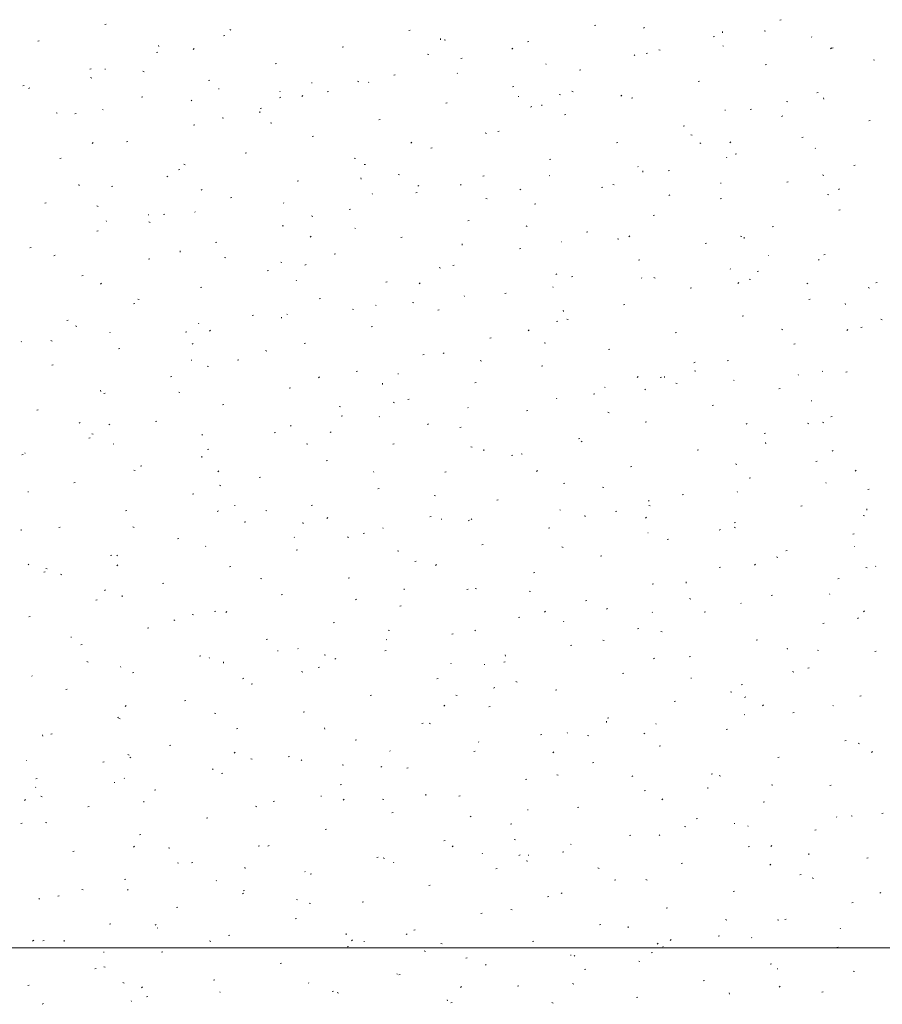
# Model space of a CAD drawing. Extents: x -740 to 300, y 62 to 1112.
# Tile 94 of 187: x -534 to -472, y 831 to 901. Entities that reach past the tile are written whole.
import ezdxf
from ezdxf.lldxf.tags import DXFTag

# ---------------------------------------------------------------- set-up
doc = ezdxf.new("R2010")
doc.units = 0
doc.layers.get('0').update_dxf_attribs({"lineweight": 13})
doc.layers.add('60- 61 allgemeine Ausstattung- 4 Terrassen', color=9, linetype='Continuous', lineweight=9, true_color=0x808080)
doc.layers.add('70 -71 Achsen- 1 Gebäudeachsen', color=7, linetype='STRICHPUNKT2-A06CPVBCL0', lineweight=18)
tags = doc.linetypes.add('STRICHPUNKT2-A06CPVBCL0', pattern=[12.7, 6.35, -3.175, 0, -3.175]).pattern_tags.tags
tags[10:11] = [DXFTag(74, 4), DXFTag(75, 0), DXFTag(340, '0'), DXFTag(46, 0.0), DXFTag(50, 0.0), DXFTag(44, 0.0), DXFTag(45, 0.0)]
tags[8:9] = [DXFTag(74, 4), DXFTag(75, 0), DXFTag(340, '0'), DXFTag(46, 0.0), DXFTag(50, 0.0), DXFTag(44, 0.0), DXFTag(45, 0.0)]
tags[6:7] = [DXFTag(74, 4), DXFTag(75, 0), DXFTag(340, '0'), DXFTag(46, 0.0), DXFTag(50, 0.0), DXFTag(44, 0.0), DXFTag(45, 0.0)]
tags[4:5] = [DXFTag(74, 4), DXFTag(75, 0), DXFTag(340, '0'), DXFTag(46, 0.0), DXFTag(50, 0.0), DXFTag(44, 0.0), DXFTag(45, 0.0)]

# ---------------------------------------------------------------- blocks, each defined once
blk = doc.blocks.new('Referenz-A06CPVBEL0')
at = {"layer": '60- 61 allgemeine Ausstattung- 4 Terrassen', "color": 0}
for p, q in [((-527.664, 900.887), (-527.569, 900.91)), ((-492.671, 900.833), (-492.575, 900.857)), ((-489.092, 900.682), (-489.173, 900.626)), ((-479.415, 901.213), (-479.319, 901.236)), ((-519.183, 900.075), (-519.088, 900.099)), ((-518.733, 900.526), (-518.641, 900.489)), ((-505.927, 900.454), (-505.832, 900.478)), ((-484.19, 900.022), (-484.094, 900.046)), ((-483.517, 900.293), (-483.526, 900.381)), ((-480.541, 900.451), (-480.446, 900.422)), ((-477.129, 899.983), (-477.162, 900.02)), ((-532.439, 899.696), (-532.344, 899.72)), ((-523.805, 899.312), (-523.814, 899.4)), ((-510.702, 899.264), (-510.607, 899.288)), ((-503.661, 899.803), (-503.67, 899.891)), ((-503.403, 899.807), (-503.312, 899.77)), ((-497.446, 899.643), (-497.351, 899.667)), ((-483.46, 899.334), (-483.493, 899.371)), ((-475.739, 899.218), (-475.811, 899.151)), ((-475.709, 899.211), (-475.613, 899.234)), ((-523.958, 898.885), (-523.863, 898.908)), ((-521.282, 899.17), (-521.354, 899.102)), ((-504.607, 898.773), (-504.513, 898.744)), ((-498.511, 899.194), (-498.583, 899.127)), ((-489.791, 898.685), (-489.824, 898.721)), ((-488.965, 898.831), (-488.869, 898.855)), ((-488.073, 899.089), (-487.982, 899.052)), ((-515.477, 898.073), (-515.382, 898.097)), ((-502.221, 898.452), (-502.126, 898.476)), ((-496.122, 898.035), (-496.155, 898.072)), ((-480.484, 898.02), (-480.388, 898.044)), ((-472.744, 898.371), (-472.653, 898.334)), ((-528.733, 897.694), (-528.638, 897.718)), ((-527.647, 897.693), (-527.603, 897.69)), ((-524.936, 897.557), (-524.845, 897.52)), ((-506.996, 897.262), (-506.901, 897.286)), ((-502.454, 897.386), (-502.487, 897.422)), ((-493.74, 897.641), (-493.645, 897.665)), ((-533.508, 896.503), (-533.413, 896.527)), ((-528.673, 897.095), (-528.579, 897.066)), ((-520.252, 896.883), (-520.157, 896.906)), ((-512.883, 896.719), (-512.839, 896.716)), ((-509.607, 896.839), (-509.515, 896.802)), ((-508.785, 896.737), (-508.818, 896.773)), ((-498.515, 896.45), (-498.42, 896.474)), ((-485.259, 896.829), (-485.163, 896.853)), ((-533.018, 896.373), (-533.099, 896.317)), ((-525.027, 895.692), (-524.932, 895.716)), ((-519.516, 896.317), (-519.499, 896.275)), ((-515.086, 895.705), (-515.167, 895.648)), ((-515.116, 896.087), (-515.149, 896.124)), ((-513.495, 895.825), (-513.567, 895.758)), ((-511.771, 896.071), (-511.676, 896.095)), ((-498.12, 895.745), (-498.075, 895.742)), ((-495.195, 895.895), (-495.1, 895.866)), ((-494.277, 896.12), (-494.186, 896.083)), ((-490.724, 895.85), (-490.796, 895.782)), ((-476.778, 896.018), (-476.682, 896.042)), ((-521.447, 895.438), (-521.48, 895.474)), ((-503.29, 895.26), (-503.195, 895.284)), ((-497.155, 895.037), (-497.235, 894.98)), ((-496.432, 895.072), (-496.441, 895.16)), ((-490.034, 895.639), (-489.939, 895.663)), ((-478.948, 895.402), (-478.856, 895.365)), ((-476.288, 895.562), (-476.297, 895.65)), ((-531.14, 894.588), (-531.049, 894.551)), ((-529.802, 894.501), (-529.707, 894.525)), ((-527.778, 894.788), (-527.811, 894.825)), ((-516.576, 894.581), (-516.585, 894.669)), ((-516.546, 894.881), (-516.451, 894.904)), ((-494.809, 894.448), (-494.714, 894.472)), ((-483.356, 894.771), (-483.312, 894.768)), ((-481.553, 894.827), (-481.457, 894.851)), ((-479.223, 894.368), (-479.303, 894.312)), ((-521.321, 893.69), (-521.226, 893.714)), ((-519.261, 894.217), (-519.167, 894.188)), ((-515.81, 893.87), (-515.719, 893.833)), ((-508.065, 894.069), (-507.97, 894.093)), ((-486.328, 893.637), (-486.233, 893.661)), ((-473.072, 894.016), (-472.976, 894.04)), ((-512.84, 892.879), (-512.745, 892.902)), ((-500.481, 893.152), (-500.39, 893.115)), ((-499.584, 893.258), (-499.489, 893.282)), ((-485.782, 893.017), (-485.688, 892.988)), ((-528.48, 892.457), (-528.552, 892.39)), ((-526.096, 892.499), (-526.001, 892.523)), ((-505.709, 892.481), (-505.781, 892.414)), ((-491.103, 892.446), (-491.008, 892.47)), ((-485.151, 892.433), (-485.06, 892.396)), ((-482.938, 892.505), (-483.01, 892.438)), ((-477.847, 892.825), (-477.751, 892.849)), ((-517.615, 891.688), (-517.52, 891.712)), ((-504.359, 892.067), (-504.264, 892.091)), ((-482.622, 891.635), (-482.527, 891.659)), ((-476.874, 892.02), (-476.907, 892.056)), ((-530.872, 891.309), (-530.776, 891.333)), ((-522.014, 890.901), (-521.923, 890.864)), ((-509.849, 891.339), (-509.754, 891.31)), ((-509.134, 890.877), (-509.039, 890.9)), ((-495.878, 891.256), (-495.783, 891.28)), ((-483.205, 891.37), (-483.238, 891.407)), ((-474.141, 890.823), (-474.045, 890.847)), ((-522.39, 890.497), (-522.295, 890.521)), ((-506.685, 890.183), (-506.593, 890.146)), ((-500.653, 890.065), (-500.558, 890.089)), ((-495.868, 890.071), (-495.901, 890.108)), ((-489.537, 890.721), (-489.569, 890.757)), ((-489.203, 890.341), (-489.212, 890.429)), ((-487.397, 890.444), (-487.302, 890.468)), ((-476.37, 890.14), (-476.276, 890.111)), ((-529.491, 889.36), (-529.5, 889.448)), ((-523.149, 890.059), (-523.229, 890.003)), ((-513.909, 889.686), (-513.814, 889.71)), ((-509.347, 889.85), (-509.356, 889.939)), ((-505.217, 889.391), (-505.298, 889.335)), ((-502.199, 889.422), (-502.232, 889.459)), ((-491.355, 889.464), (-491.264, 889.428)), ((-483.648, 889.57), (-483.631, 889.528)), ((-478.916, 889.633), (-478.821, 889.657)), ((-527.166, 889.307), (-527.07, 889.331)), ((-520.694, 889.113), (-520.766, 889.046)), ((-508.53, 888.773), (-508.563, 888.809)), ((-505.428, 888.875), (-505.333, 888.898)), ((-497.922, 889.137), (-497.994, 889.07)), ((-492.172, 889.254), (-492.077, 889.278)), ((-487.285, 888.723), (-487.366, 888.666)), ((-476.025, 888.746), (-475.934, 888.709)), ((-475.151, 889.161), (-475.223, 889.094)), ((-531.941, 888.116), (-531.845, 888.14)), ((-518.684, 888.496), (-518.589, 888.519)), ((-514.861, 888.123), (-514.894, 888.16)), ((-500.436, 888.462), (-500.342, 888.433)), ((-496.947, 888.063), (-496.852, 888.087)), ((-483.691, 888.442), (-483.596, 888.466)), ((-528.218, 887.932), (-528.127, 887.895)), ((-524.563, 887.303), (-524.518, 887.3)), ((-523.46, 887.305), (-523.364, 887.329)), ((-521.192, 887.474), (-521.225, 887.511)), ((-510.203, 887.684), (-510.108, 887.708)), ((-488.466, 887.252), (-488.371, 887.276)), ((-475.21, 887.631), (-475.115, 887.655)), ((-527.524, 886.825), (-527.556, 886.861)), ((-524.503, 886.784), (-524.408, 886.755)), ((-512.888, 887.214), (-512.797, 887.177)), ((-501.722, 886.873), (-501.627, 886.896)), ((-528.235, 886.114), (-528.139, 886.138)), ((-514.978, 886.494), (-514.883, 886.517)), ((-509.799, 886.329), (-509.755, 886.326)), ((-497.559, 886.496), (-497.468, 886.459)), ((-493.241, 886.061), (-493.146, 886.085)), ((-479.985, 886.44), (-479.89, 886.464)), ((-519.754, 885.303), (-519.658, 885.327)), ((-512.907, 885.769), (-512.979, 885.701)), ((-506.497, 885.682), (-506.402, 885.706)), ((-502.117, 885.12), (-502.127, 885.208)), ((-495.035, 885.355), (-494.991, 885.352)), ((-491.024, 885.584), (-490.93, 885.555)), ((-490.136, 885.793), (-490.208, 885.726)), ((-484.76, 885.25), (-484.665, 885.274)), ((-482.229, 885.777), (-482.138, 885.74)), ((-481.973, 885.61), (-481.983, 885.698)), ((-533.01, 884.924), (-532.914, 884.948)), ((-522.262, 884.629), (-522.271, 884.717)), ((-511.272, 884.492), (-511.177, 884.515)), ((-498.016, 884.871), (-497.921, 884.894)), ((-476.279, 884.438), (-476.184, 884.462)), ((-531.211, 884.414), (-531.292, 884.358)), ((-524.529, 884.112), (-524.433, 884.136)), ((-519.092, 884.245), (-519.001, 884.208)), ((-515.09, 883.906), (-514.996, 883.877)), ((-513.28, 883.746), (-513.36, 883.689)), ((-489.535, 884.059), (-489.44, 884.083)), ((-480.271, 884.381), (-480.227, 884.378)), ((-476.619, 884.056), (-476.652, 884.092)), ((-516.048, 883.301), (-515.952, 883.325)), ((-503.763, 883.527), (-503.671, 883.49)), ((-502.791, 883.68), (-502.696, 883.704)), ((-495.348, 883.077), (-495.428, 883.021)), ((-482.951, 883.406), (-482.984, 883.443)), ((-481.054, 883.248), (-480.959, 883.272)), ((-529.304, 882.922), (-529.208, 882.946)), ((-527.892, 882.4), (-527.964, 882.333)), ((-513.985, 882.628), (-513.969, 882.587)), ((-507.566, 882.49), (-507.471, 882.513)), ((-505.121, 882.424), (-505.193, 882.357)), ((-494.31, 882.869), (-494.215, 882.892)), ((-489.282, 882.757), (-489.315, 882.794)), ((-488.433, 882.809), (-488.342, 882.772)), ((-482.349, 882.449), (-482.421, 882.381)), ((-481.611, 882.706), (-481.517, 882.677)), ((-477.416, 882.409), (-477.497, 882.353)), ((-472.573, 882.436), (-472.478, 882.46)), ((-520.823, 882.11), (-520.727, 882.134)), ((-499.085, 881.678), (-498.99, 881.702)), ((-495.613, 882.108), (-495.646, 882.144)), ((-485.829, 882.057), (-485.734, 882.081)), ((-473.103, 882.09), (-473.012, 882.053)), ((-525.598, 880.92), (-525.502, 880.944)), ((-525.296, 881.276), (-525.205, 881.24)), ((-512.342, 881.299), (-512.246, 881.323)), ((-505.678, 881.028), (-505.584, 880.999)), ((-501.944, 881.458), (-501.977, 881.495)), ((-477.348, 881.246), (-477.253, 881.27)), ((-474.744, 880.879), (-474.754, 880.967)), ((-509.966, 880.558), (-509.875, 880.521)), ((-508.275, 880.809), (-508.308, 880.846)), ((-503.86, 880.488), (-503.765, 880.511)), ((-494.888, 880.389), (-494.898, 880.477)), ((-490.604, 880.867), (-490.509, 880.89)), ((-530.373, 879.729), (-530.277, 879.753)), ((-520.938, 879.51), (-520.971, 879.547)), ((-517.117, 880.108), (-517.021, 880.132)), ((-515.032, 879.898), (-515.042, 879.987)), ((-514.606, 880.16), (-514.639, 880.196)), ((-495.379, 879.676), (-495.284, 879.7)), ((-494.637, 879.84), (-494.545, 879.803)), ((-482.123, 880.055), (-482.028, 880.079)), ((-472.199, 879.829), (-472.105, 879.8)), ((-529.744, 879.35), (-529.65, 879.321)), ((-527.269, 878.861), (-527.302, 878.898)), ((-521.892, 878.918), (-521.796, 878.942)), ((-520.106, 879.056), (-520.178, 878.989)), ((-508.636, 879.297), (-508.54, 879.321)), ((-497.334, 879.08), (-497.406, 879.013)), ((-486.898, 878.865), (-486.803, 878.888)), ((-479.307, 879.122), (-479.216, 879.085)), ((-474.563, 879.104), (-474.635, 879.037)), ((-473.642, 879.244), (-473.547, 879.268)), ((-533.6, 878.212), (-533.633, 878.248)), ((-531.5, 878.308), (-531.408, 878.271)), ((-513.411, 878.106), (-513.315, 878.13)), ((-500.154, 878.486), (-500.059, 878.509)), ((-496.265, 878.151), (-496.171, 878.122)), ((-526.667, 877.727), (-526.571, 877.751)), ((-521.342, 878.1), (-521.423, 878.044)), ((-516.17, 877.589), (-516.079, 877.552)), ((-503.41, 877.432), (-503.491, 877.376)), ((-491.673, 877.674), (-491.578, 877.698)), ((-478.417, 878.053), (-478.322, 878.077)), ((-521.478, 876.914), (-521.434, 876.911)), ((-518.186, 876.916), (-518.09, 876.94)), ((-504.93, 877.295), (-504.834, 877.319)), ((-500.84, 876.871), (-500.749, 876.834)), ((-485.479, 876.764), (-485.559, 876.707)), ((-483.192, 876.863), (-483.097, 876.886)), ((-531.442, 876.537), (-531.346, 876.561)), ((-520.332, 876.472), (-520.238, 876.444)), ((-509.705, 876.104), (-509.609, 876.128)), ((-496.448, 876.484), (-496.353, 876.507)), ((-485.511, 876.153), (-485.42, 876.116)), ((-476.365, 876.092), (-476.398, 876.129)), ((-474.711, 876.051), (-474.616, 876.075)), ((-522.961, 875.725), (-522.865, 875.749)), ((-512.319, 875.712), (-512.391, 875.645)), ((-506.715, 875.94), (-506.67, 875.937)), ((-501.224, 875.293), (-501.128, 875.317)), ((-489.548, 875.736), (-489.62, 875.669)), ((-487.967, 875.672), (-487.872, 875.696)), ((-487.659, 875.658), (-487.669, 875.746)), ((-482.696, 875.443), (-482.729, 875.479)), ((-478.117, 875.881), (-478.101, 875.84)), ((-527.947, 874.677), (-527.957, 874.765)), ((-522.374, 874.621), (-522.283, 874.584)), ((-514.48, 874.914), (-514.384, 874.938)), ((-507.803, 875.168), (-507.813, 875.256)), ((-491.951, 874.965), (-491.907, 874.963)), ((-489.027, 874.793), (-489.06, 874.83)), ((-486.853, 875.273), (-486.759, 875.244)), ((-479.486, 874.861), (-479.391, 874.884)), ((-527.736, 874.535), (-527.64, 874.559)), ((-507.044, 873.902), (-506.953, 873.865)), ((-505.999, 874.102), (-505.903, 874.126)), ((-495.358, 874.144), (-495.391, 874.18)), ((-492.742, 874.482), (-492.647, 874.505)), ((-477.187, 873.991), (-477.143, 873.989)), ((-532.511, 873.344), (-532.415, 873.368)), ((-519.255, 873.723), (-519.159, 873.747)), ((-510.919, 873.595), (-510.825, 873.566)), ((-501.689, 873.495), (-501.722, 873.531)), ((-497.518, 873.291), (-497.422, 873.315)), ((-491.715, 873.184), (-491.623, 873.147)), ((-484.261, 873.67), (-484.166, 873.694)), ((-524.03, 872.533), (-523.934, 872.557)), ((-510.774, 872.912), (-510.678, 872.936)), ((-508.021, 872.845), (-508.053, 872.882)), ((-489.036, 872.48), (-488.941, 872.503)), ((-475.78, 872.859), (-475.685, 872.882)), ((-529.405, 872.455), (-529.485, 872.398)), ((-527.304, 872.343), (-527.376, 872.276)), ((-514.352, 872.196), (-514.385, 872.232)), ((-511.473, 871.787), (-511.553, 871.73)), ((-504.533, 872.368), (-504.605, 872.3)), ((-502.293, 872.1), (-502.197, 872.124)), ((-481.761, 872.392), (-481.833, 872.325)), ((-477.44, 872.395), (-477.346, 872.366)), ((-476.385, 872.466), (-476.294, 872.429)), ((-528.805, 871.342), (-528.709, 871.366)), ((-528.578, 871.652), (-528.486, 871.615)), ((-520.683, 871.547), (-520.716, 871.583)), ((-515.549, 871.721), (-515.453, 871.745)), ((-493.812, 871.289), (-493.716, 871.313)), ((-493.541, 871.118), (-493.622, 871.062)), ((-480.555, 871.668), (-480.46, 871.692)), ((-527.014, 870.897), (-527.047, 870.934)), ((-520.324, 870.531), (-520.228, 870.555)), ((-513.248, 870.934), (-513.157, 870.897)), ((-507.068, 870.91), (-506.972, 870.934)), ((-501.507, 870.717), (-501.413, 870.688)), ((-500.574, 870.437), (-500.584, 870.525)), ((-485.33, 870.478), (-485.235, 870.501)), ((-480.43, 870.927), (-480.439, 871.015)), ((-475.609, 870.45), (-475.69, 870.394)), ((-533.58, 870.152), (-533.485, 870.175)), ((-533.345, 870.248), (-533.378, 870.284)), ((-520.718, 869.946), (-520.728, 870.034)), ((-511.843, 869.719), (-511.747, 869.743)), ((-498.587, 870.098), (-498.491, 870.122)), ((-497.918, 870.215), (-497.827, 870.178)), ((-476.849, 869.666), (-476.754, 869.69)), ((-525.573, 869.039), (-525.479, 869.01)), ((-525.099, 869.34), (-525.003, 869.364)), ((-519.518, 868.999), (-519.59, 868.932)), ((-496.746, 869.023), (-496.818, 868.956)), ((-490.106, 869.287), (-490.01, 869.311)), ((-482.589, 869.497), (-482.498, 869.46)), ((-473.975, 869.048), (-474.047, 868.98)), ((-516.618, 868.529), (-516.522, 868.553)), ((-508.455, 868.939), (-508.438, 868.898)), ((-503.362, 868.908), (-503.266, 868.932)), ((-481.624, 868.476), (-481.529, 868.499)), ((-529.874, 868.15), (-529.779, 868.173)), ((-519.452, 867.965), (-519.36, 867.928)), ((-508.137, 867.717), (-508.041, 867.741)), ((-494.881, 868.096), (-494.785, 868.12)), ((-492.094, 867.839), (-492, 867.811)), ((-476.11, 868.128), (-476.143, 868.165)), ((-473.143, 867.664), (-473.048, 867.688)), ((-533.158, 867.498), (-533.113, 867.495)), ((-521.393, 867.338), (-521.297, 867.362)), ((-504.122, 867.246), (-504.031, 867.21)), ((-499.656, 866.906), (-499.56, 866.93)), ((-488.772, 866.83), (-488.805, 866.866)), ((-486.4, 867.285), (-486.304, 867.309)), ((-482.441, 867.479), (-482.474, 867.515)), ((-526.168, 866.148), (-526.073, 866.171)), ((-518.394, 866.524), (-518.35, 866.521)), ((-516.161, 866.161), (-516.067, 866.133)), ((-512.912, 866.527), (-512.816, 866.551)), ((-495.103, 866.18), (-495.136, 866.217)), ((-488.793, 866.528), (-488.701, 866.491)), ((-477.918, 866.474), (-477.823, 866.497)), ((-473.201, 866.196), (-473.21, 866.284)), ((-519.535, 866.141), (-519.616, 866.085)), ((-511.731, 865.655), (-511.803, 865.588)), ((-504.431, 865.715), (-504.335, 865.739)), ((-503.63, 865.55), (-503.586, 865.547)), ((-501.604, 865.473), (-501.684, 865.416)), ((-501.435, 865.531), (-501.468, 865.567)), ((-493.345, 865.706), (-493.354, 865.794)), ((-491.175, 866.094), (-491.079, 866.118)), ((-488.96, 865.679), (-489.032, 865.612)), ((-473.463, 865.81), (-473.372, 865.773)), ((-533.633, 864.725), (-533.643, 864.813)), ((-530.943, 864.957), (-530.848, 864.981)), ((-525.655, 864.996), (-525.564, 864.959)), ((-517.687, 865.336), (-517.591, 865.36)), ((-513.489, 865.216), (-513.498, 865.304)), ((-507.766, 864.881), (-507.799, 864.918)), ((-495.95, 864.904), (-495.854, 864.928)), ((-483.672, 864.805), (-483.752, 864.748)), ((-482.694, 865.283), (-482.598, 865.307)), ((-482.682, 864.962), (-482.588, 864.933)), ((-522.462, 864.146), (-522.367, 864.169)), ((-514.097, 864.232), (-514.13, 864.269)), ((-510.326, 864.278), (-510.235, 864.241)), ((-509.206, 864.525), (-509.11, 864.549)), ((-488.866, 864.576), (-488.822, 864.573)), ((-487.469, 864.092), (-487.373, 864.116)), ((-474.212, 864.472), (-474.117, 864.495)), ((-520.428, 863.583), (-520.461, 863.619)), ((-513.981, 863.334), (-513.885, 863.358)), ((-500.725, 863.713), (-500.629, 863.737)), ((-494.996, 863.559), (-494.905, 863.522)), ((-474.103, 863.602), (-474.058, 863.599)), ((-527.237, 862.955), (-527.142, 862.979)), ((-526.759, 862.933), (-526.792, 862.97)), ((-506.748, 863.284), (-506.654, 863.255)), ((-492.244, 862.902), (-492.148, 862.926)), ((-479.667, 862.841), (-479.575, 862.804)), ((-478.988, 863.281), (-478.892, 863.305)), ((-533.09, 862.284), (-533.123, 862.321)), ((-531.859, 862.027), (-531.768, 861.99)), ((-526.716, 862.287), (-526.788, 862.219)), ((-518.756, 862.144), (-518.661, 862.167)), ((-505.5, 862.523), (-505.404, 862.547)), ((-503.945, 862.311), (-504.016, 862.244)), ((-483.763, 862.09), (-483.667, 862.114)), ((-481.173, 862.335), (-481.245, 862.268)), ((-473.27, 862.084), (-473.175, 862.055)), ((-472.587, 862.192), (-472.57, 862.151)), ((-532.012, 861.764), (-531.917, 861.788)), ((-530.815, 861.606), (-530.721, 861.577)), ((-516.53, 861.309), (-516.438, 861.272)), ((-510.275, 861.332), (-510.179, 861.356)), ((-497.019, 861.711), (-496.923, 861.735)), ((-475.282, 861.279), (-475.186, 861.303)), ((-523.531, 860.953), (-523.436, 860.977)), ((-506.26, 860.485), (-506.269, 860.573)), ((-501.794, 860.521), (-501.698, 860.545)), ((-501.2, 860.591), (-501.109, 860.554)), ((-488.538, 860.9), (-488.442, 860.924)), ((-486.116, 860.975), (-486.125, 861.063)), ((-527.598, 860.496), (-527.679, 860.439)), ((-526.404, 859.994), (-526.413, 860.082)), ((-515.05, 860.142), (-514.955, 860.165)), ((-509.666, 859.827), (-509.747, 859.771)), ((-497.336, 860.406), (-497.242, 860.377)), ((-485.87, 859.872), (-485.779, 859.835)), ((-480.057, 860.088), (-479.961, 860.112)), ((-475.855, 860.164), (-475.888, 860.201)), ((-528.306, 859.762), (-528.211, 859.786)), ((-506.569, 859.33), (-506.473, 859.354)), ((-493.313, 859.709), (-493.217, 859.733)), ((-491.734, 859.159), (-491.815, 859.103)), ((-482.186, 859.515), (-482.219, 859.552)), ((-533.081, 858.572), (-532.986, 858.596)), ((-521.402, 858.728), (-521.308, 858.699)), ((-519.825, 858.951), (-519.73, 858.975)), ((-518.929, 858.942), (-519.001, 858.875)), ((-498.088, 858.519), (-497.992, 858.543)), ((-496.158, 858.967), (-496.23, 858.899)), ((-488.517, 858.866), (-488.55, 858.902)), ((-484.832, 858.898), (-484.736, 858.922)), ((-473.803, 858.491), (-473.883, 858.434)), ((-473.387, 858.991), (-473.459, 858.924)), ((-524.6, 857.76), (-524.505, 857.784)), ((-522.733, 858.34), (-522.642, 858.303)), ((-511.344, 858.14), (-511.249, 858.163)), ((-494.849, 858.216), (-494.882, 858.253)), ((-489.607, 857.707), (-489.511, 857.731)), ((-476.351, 858.086), (-476.255, 858.11)), ((-530.073, 857.108), (-530.029, 857.105)), ((-507.404, 857.622), (-507.313, 857.585)), ((-502.863, 857.328), (-502.767, 857.352)), ((-501.18, 857.567), (-501.213, 857.604)), ((-487.924, 857.528), (-487.829, 857.5)), ((-529.375, 856.57), (-529.28, 856.594)), ((-516.119, 856.949), (-516.024, 856.973)), ((-513.842, 856.268), (-513.875, 856.305)), ((-507.511, 856.918), (-507.544, 856.954)), ((-494.382, 856.517), (-494.286, 856.541)), ((-492.074, 856.904), (-491.983, 856.867)), ((-481.126, 856.896), (-481.03, 856.92)), ((-478.887, 856.244), (-478.896, 856.332)), ((-520.894, 855.759), (-520.799, 855.782)), ((-520.173, 855.619), (-520.206, 855.656)), ((-515.31, 856.134), (-515.265, 856.131)), ((-511.99, 855.85), (-511.896, 855.822)), ((-511.143, 855.598), (-511.215, 855.531)), ((-507.638, 856.138), (-507.543, 856.161)), ((-499.031, 855.754), (-499.04, 855.842)), ((-488.372, 855.622), (-488.443, 855.555)), ((-485.901, 855.705), (-485.805, 855.729)), ((-476.745, 856.185), (-476.653, 856.148)), ((-472.645, 856.084), (-472.549, 856.108)), ((-528.937, 855.371), (-528.846, 855.334)), ((-526.504, 854.97), (-526.537, 855.006)), ((-519.175, 855.263), (-519.184, 855.352)), ((-512.413, 854.947), (-512.318, 854.971)), ((-502.924, 855.25), (-502.907, 855.209)), ((-500.546, 855.16), (-500.501, 855.157)), ((-499.157, 855.326), (-499.061, 855.35)), ((-477.42, 854.894), (-477.324, 854.918)), ((-532.836, 854.32), (-532.869, 854.357)), ((-525.669, 854.568), (-525.574, 854.592)), ((-517.729, 854.182), (-517.809, 854.126)), ((-513.608, 854.653), (-513.516, 854.616)), ((-490.676, 854.515), (-490.58, 854.539)), ((-485.782, 854.186), (-485.738, 854.183)), ((-478.511, 854.651), (-478.417, 854.622)), ((-517.188, 853.757), (-517.093, 853.78)), ((-503.932, 854.136), (-503.837, 854.159)), ((-499.797, 853.514), (-499.878, 853.457)), ((-498.278, 853.935), (-498.187, 853.898)), ((-482.195, 853.703), (-482.099, 853.727)), ((-530.444, 853.377), (-530.349, 853.401)), ((-508.707, 852.945), (-508.612, 852.969)), ((-502.578, 852.973), (-502.483, 852.944)), ((-495.451, 853.324), (-495.355, 853.348)), ((-482.948, 853.216), (-482.857, 853.18)), ((-481.865, 852.845), (-481.946, 852.789)), ((-473.714, 852.892), (-473.618, 852.916)), ((-526.128, 852.23), (-526.2, 852.163)), ((-521.963, 852.566), (-521.868, 852.59)), ((-503.356, 852.254), (-503.428, 852.187)), ((-500.226, 852.134), (-500.131, 852.157)), ((-486.97, 852.513), (-486.874, 852.537)), ((-480.585, 852.278), (-480.657, 852.211)), ((-475.6, 852.201), (-475.633, 852.237)), ((-526.738, 851.375), (-526.643, 851.399)), ((-519.811, 851.684), (-519.72, 851.647)), ((-513.482, 851.755), (-513.387, 851.778)), ((-481.932, 851.551), (-481.964, 851.588)), ((-478.489, 851.701), (-478.393, 851.725)), ((-526.644, 851.295), (-526.55, 851.266)), ((-505.001, 850.943), (-504.906, 850.967)), ((-504.482, 850.966), (-504.39, 850.929)), ((-491.802, 851.023), (-491.811, 851.111)), ((-491.745, 851.322), (-491.649, 851.346)), ((-488.263, 850.902), (-488.296, 850.939)), ((-532.09, 850.042), (-532.099, 850.13)), ((-531.513, 850.185), (-531.418, 850.209)), ((-518.257, 850.564), (-518.162, 850.588)), ((-511.946, 850.533), (-511.955, 850.621)), ((-496.52, 850.132), (-496.425, 850.155)), ((-494.594, 850.253), (-494.627, 850.289)), ((-493.165, 850.095), (-493.071, 850.066)), ((-489.152, 850.248), (-489.061, 850.211)), ((-483.264, 850.511), (-483.168, 850.535)), ((-523.032, 849.373), (-522.937, 849.397)), ((-509.776, 849.753), (-509.681, 849.776)), ((-500.925, 849.603), (-500.958, 849.64)), ((-488.039, 849.32), (-487.943, 849.344)), ((-474.783, 849.699), (-474.687, 849.723)), ((-473.823, 849.529), (-473.731, 849.492)), ((-526.015, 848.716), (-525.924, 848.679)), ((-518.341, 848.886), (-518.413, 848.819)), ((-514.551, 848.562), (-514.456, 848.586)), ((-507.256, 848.954), (-507.289, 848.99)), ((-501.295, 848.941), (-501.2, 848.965)), ((-495.57, 848.91), (-495.642, 848.843)), ((-472.798, 848.934), (-472.87, 848.867)), ((-533.261, 848.309), (-533.245, 848.268)), ((-527.807, 848.183), (-527.712, 848.207)), ((-525.791, 848.537), (-525.872, 848.48)), ((-517.232, 848.417), (-517.137, 848.388)), ((-513.587, 848.305), (-513.62, 848.341)), ((-510.685, 847.997), (-510.594, 847.96)), ((-507.859, 847.868), (-507.94, 847.812)), ((-492.814, 848.13), (-492.719, 848.153)), ((-479.558, 848.509), (-479.462, 848.533)), ((-519.919, 847.655), (-519.951, 847.692)), ((-519.326, 847.371), (-519.231, 847.395)), ((-506.07, 847.751), (-505.975, 847.774)), ((-495.356, 847.279), (-495.265, 847.242)), ((-489.928, 847.2), (-490.008, 847.143)), ((-484.333, 847.318), (-484.237, 847.342)), ((-483.753, 847.217), (-483.659, 847.189)), ((-532.582, 846.992), (-532.487, 847.016)), ((-526.989, 846.719), (-526.945, 846.716)), ((-526.25, 847.006), (-526.283, 847.042)), ((-510.845, 846.56), (-510.75, 846.584)), ((-497.589, 846.939), (-497.494, 846.963)), ((-480.026, 846.561), (-479.935, 846.524)), ((-475.852, 846.507), (-475.756, 846.531)), ((-532.581, 846.357), (-532.614, 846.393)), ((-532.219, 845.747), (-532.128, 845.71)), ((-524.101, 846.181), (-524.006, 846.205)), ((-512.225, 845.745), (-512.181, 845.742)), ((-504.717, 845.802), (-504.726, 845.89)), ((-502.364, 845.749), (-502.269, 845.772)), ((-489.108, 846.128), (-489.013, 846.151)), ((-484.573, 846.292), (-484.582, 846.38)), ((-533.326, 845.517), (-533.398, 845.45)), ((-524.861, 845.311), (-524.87, 845.4)), ((-515.62, 845.369), (-515.525, 845.393)), ((-510.555, 845.541), (-510.627, 845.474)), ((-507.819, 845.539), (-507.725, 845.511)), ((-487.783, 845.566), (-487.855, 845.498)), ((-480.627, 845.316), (-480.531, 845.34)), ((-528.876, 844.99), (-528.781, 845.014)), ((-516.889, 845.028), (-516.798, 844.992)), ((-507.139, 844.558), (-507.044, 844.582)), ((-497.461, 844.771), (-497.417, 844.768)), ((-493.883, 844.937), (-493.788, 844.961)), ((-474.34, 844.34), (-474.246, 844.311)), ((-472.146, 844.505), (-472.05, 844.529)), ((-533.652, 843.8), (-533.556, 843.824)), ((-531.886, 843.861), (-531.792, 843.833)), ((-520.395, 844.179), (-520.3, 844.203)), ((-501.56, 844.31), (-501.468, 844.273)), ((-498.658, 843.747), (-498.563, 843.77)), ((-485.402, 844.126), (-485.307, 844.149)), ((-482.698, 843.797), (-482.653, 843.794)), ((-475.346, 844.237), (-475.379, 844.273)), ((-525.17, 842.988), (-525.075, 843.012)), ((-511.914, 843.367), (-511.819, 843.391)), ((-490.177, 842.935), (-490.082, 842.959)), ((-488.008, 842.938), (-488.041, 842.975)), ((-486.23, 843.592), (-486.139, 843.555)), ((-481.677, 843.588), (-481.71, 843.624)), ((-476.921, 843.314), (-476.825, 843.338)), ((-515.922, 842.223), (-516.003, 842.166)), ((-503.433, 842.556), (-503.338, 842.58)), ((-498.407, 842.662), (-498.313, 842.633)), ((-494.339, 842.289), (-494.372, 842.325)), ((-479.997, 842.221), (-480.069, 842.154)), ((-529.946, 841.798), (-529.85, 841.822)), ((-525.54, 842.173), (-525.612, 842.106)), ((-523.093, 842.06), (-523.002, 842.023)), ((-516.689, 842.177), (-516.594, 842.201)), ((-502.768, 842.197), (-502.84, 842.13)), ((-500.67, 841.64), (-500.703, 841.676)), ((-497.99, 841.554), (-498.071, 841.498)), ((-497.393, 841.562), (-497.377, 841.521)), ((-494.952, 841.745), (-494.857, 841.768)), ((-481.696, 842.124), (-481.601, 842.147)), ((-477.344, 841.561), (-477.353, 841.649)), ((-522.473, 840.984), (-522.379, 840.955)), ((-521.464, 840.986), (-521.369, 841.01)), ((-508.208, 841.365), (-508.113, 841.389)), ((-507.763, 841.341), (-507.672, 841.304)), ((-507.001, 840.99), (-507.034, 841.027)), ((-497.488, 841.071), (-497.497, 841.159)), ((-486.471, 840.933), (-486.376, 840.957)), ((-480.058, 840.886), (-480.139, 840.83)), ((-473.215, 841.312), (-473.119, 841.336)), ((-517.632, 840.581), (-517.641, 840.669)), ((-513.333, 840.341), (-513.366, 840.377)), ((-512.983, 840.175), (-512.888, 840.199)), ((-499.727, 840.554), (-499.632, 840.578)), ((-492.434, 840.623), (-492.343, 840.586)), ((-477.99, 840.122), (-477.895, 840.145)), ((-526.24, 839.796), (-526.144, 839.82)), ((-519.664, 839.691), (-519.697, 839.728)), ((-491.246, 839.743), (-491.151, 839.766)), ((-488.994, 839.784), (-488.9, 839.755)), ((-477.104, 839.905), (-477.013, 839.868)), ((-529.297, 839.091), (-529.205, 839.054)), ((-525.995, 839.042), (-526.028, 839.079)), ((-517.753, 838.829), (-517.825, 838.762)), ((-517.758, 838.984), (-517.663, 839.008)), ((-504.502, 839.363), (-504.407, 839.387)), ((-494.982, 838.853), (-495.054, 838.786)), ((-482.765, 838.931), (-482.67, 838.955)), ((-472.21, 838.877), (-472.282, 838.81)), ((-532.326, 838.393), (-532.359, 838.429)), ((-531.015, 838.605), (-530.919, 838.629)), ((-513.967, 838.373), (-513.876, 838.336)), ((-513.061, 838.106), (-512.967, 838.077)), ((-509.277, 838.173), (-509.182, 838.197)), ((-496.021, 838.552), (-495.926, 838.576)), ((-474.284, 838.12), (-474.189, 838.143)), ((-522.534, 837.794), (-522.438, 837.818)), ((-500.796, 837.361), (-500.701, 837.385)), ((-498.638, 837.654), (-498.546, 837.617)), ((-487.54, 837.741), (-487.445, 837.764)), ((-527.309, 836.603), (-527.213, 836.627)), ((-514.052, 836.982), (-513.957, 837.006)), ((-483.308, 836.936), (-483.217, 836.899)), ((-479.582, 836.906), (-479.488, 836.878)), ((-479.059, 836.929), (-478.964, 836.953)), ((-523.984, 836.577), (-524.065, 836.521)), ((-523.904, 836.329), (-523.86, 836.326)), ((-510.403, 835.85), (-510.412, 835.938)), ((-506.053, 835.909), (-506.133, 835.853)), ((-505.571, 836.171), (-505.476, 836.195)), ((-492.315, 836.55), (-492.22, 836.574)), ((-490.259, 836.34), (-490.268, 836.428)), ((-475.091, 836.273), (-475.124, 836.31)), ((-532.738, 835.46), (-532.81, 835.393)), ((-532.084, 835.413), (-531.988, 835.436)), ((-530.547, 835.359), (-530.556, 835.448)), ((-520.171, 835.404), (-520.08, 835.367)), ((-518.828, 835.792), (-518.732, 835.816)), ((-509.967, 835.485), (-510.039, 835.418)), ((-509.141, 835.355), (-509.096, 835.352)), ((-503.648, 835.228), (-503.554, 835.2)), ((-497.09, 835.359), (-496.995, 835.383)), ((-488.121, 835.241), (-488.202, 835.184)), ((-487.195, 835.509), (-487.267, 835.442)), ((-483.834, 835.739), (-483.739, 835.762)), ((-481.422, 835.624), (-481.455, 835.66)), ((-527.731, 834.62), (-527.714, 834.579)), ((-523.603, 834.601), (-523.507, 834.625)), ((-510.347, 834.98), (-510.251, 835.004)), ((-504.841, 834.686), (-504.75, 834.649)), ((-488.609, 834.548), (-488.514, 834.572)), ((-487.753, 834.974), (-487.786, 835.011)), ((-475.353, 834.927), (-475.258, 834.951)), ((-515.122, 833.79), (-515.026, 833.814)), ((-501.865, 834.169), (-501.77, 834.193)), ((-494.377, 834.381), (-494.333, 834.378)), ((-494.084, 834.325), (-494.117, 834.362)), ((-489.512, 833.967), (-489.42, 833.93)), ((-528.378, 833.411), (-528.282, 833.434)), ((-527.715, 833.55), (-527.621, 833.521)), ((-500.416, 833.676), (-500.448, 833.712)), ((-493.384, 833.357), (-493.289, 833.381)), ((-480.128, 833.737), (-480.033, 833.76)), ((-479.613, 833.407), (-479.569, 833.404)), ((-474.182, 833.249), (-474.091, 833.212)), ((-526.375, 832.435), (-526.283, 832.398)), ((-519.897, 832.599), (-519.801, 832.623)), ((-513.078, 832.377), (-513.111, 832.414)), ((-506.747, 833.026), (-506.78, 833.063)), ((-506.641, 832.978), (-506.545, 833.002)), ((-484.903, 832.546), (-484.808, 832.57)), ((-533.153, 832.22), (-533.057, 832.244)), ((-524.951, 832.116), (-525.023, 832.049)), ((-519.409, 831.728), (-519.442, 831.764)), ((-511.416, 831.788), (-511.32, 831.812)), ((-511.045, 831.717), (-510.954, 831.68)), ((-502.18, 832.14), (-502.252, 832.073)), ((-498.159, 832.167), (-498.064, 832.191)), ((-494.236, 832.351), (-494.142, 832.322)), ((-483.03, 831.609), (-483.039, 831.697)), ((-479.409, 832.165), (-479.481, 832.097)), ((-476.422, 831.735), (-476.327, 831.758)), ((-525.74, 831.078), (-525.773, 831.115)), ((-524.672, 831.409), (-524.576, 831.432)), ((-503.174, 831.119), (-503.183, 831.207)), ((-502.935, 830.976), (-502.839, 831)), ((-495.715, 830.998), (-495.624, 830.962)), ((-489.678, 831.355), (-489.583, 831.379)), ((-532.047, 830.932), (-532.128, 830.875))]:
    blk.add_line(p, q, dxfattribs=at)
at = {"layer": '70 -71 Achsen- 1 Gebäudeachsen', "color": 0, "linetype": 'STRICHPUNKT2-A06CPVBCL0', "ltscale": 0.18}
blk.add_line((-682.362, 834.912), (76.349, 834.912), dxfattribs=at)

msp = doc.modelspace()

# ---------------------------------------------------------------- block references
at = {"color": 8, "lineweight": 13, "ltscale": 0.13, "true_color": 0x808080}
msp.add_blockref('Referenz-A06CPVBEL0', (0, 0), dxfattribs=at)

doc.saveas('drawing.dxf')
